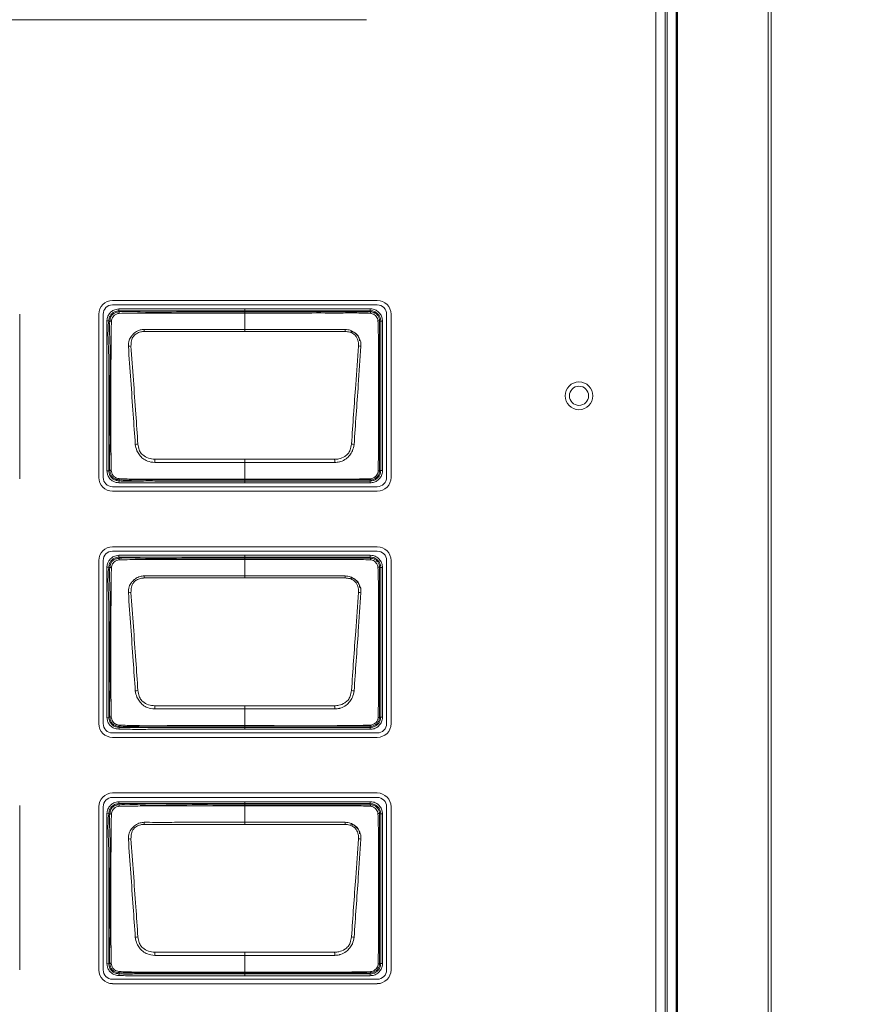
# Model space of a CAD drawing. Header units: millimetres. Extents: x 0 to 1118, y 0 to 864.
# Tile 36 of 139: x 376 to 388, y 191 to 204. Entities that reach past the tile are written whole.
import ezdxf

# ---------------------------------------------------------------- set-up
doc = ezdxf.new("R2010")
doc.units = ezdxf.units.MM
doc.styles.add('SLDTEXTSTYLE3', font='TXT', dxfattribs={"width": 0.605})
doc.dimstyles.new('SLDDIMSTYLE1', dxfattribs={"dimtxt": 3.175, "dimasz": 3.302, "dimexe": 0, "dimexo": 0.0625, "dimgap": 0.79375, "dimtad": 0, "dimtih": 1, "dimtoh": 1, "dimdec": 1, "dimlfac": 4, "dimrnd": 1e-09, "dimzin": 4, "dimdsep": 46, "dimtxsty": 'SLDTEXTSTYLE3', "dimsah": 1, "dimcen": 0.09, "dimadec": 0, "dimazin": 1, "dimtfac": 1, "dimtofl": 0, "dimtmove": 0, "dimatfit": 3, "dimfxl": 1, "dimfrac": 2, "dimtolj": 1, "dimtzin": 12, "dimarcsym": 0})

# ---------------------------------------------------------------- blocks, each defined once
blk = doc.blocks.new('_D_7')
at = {"color": 7, "linetype": 'Continuous', "lineweight": 0}
for p, q in [((386.352, 224.797), (430.841, 224.797)), ((429.241, 224.797), (429.241, 201.983)), ((429.241, 174.297), (429.241, 197.111)), ((386.352, 174.297), (430.841, 174.297))]:
    blk.add_line(p, q, dxfattribs=at)
for points in [[(429.241, 224.797), (428.733, 221.495), (429.749, 221.495)], [(429.241, 174.297), (429.749, 177.599), (428.733, 177.599)]]:
    blk.add_solid(points, dxfattribs=at)
at = {"color": 7, "linetype": 'Continuous', "lineweight": 0, "insert": (423.784, 201.203), "char_height": 3.175, "attachment_point": 1, "style": 'SLDTEXTSTYLE3'}
blk.add_mtext('202.0', dxfattribs=at)

msp = doc.modelspace()

# ---------------------------------------------------------------- linework, layer by layer
at = {"color": 9, "linetype": 'Continuous', "lineweight": 0}
for p, q in [((386.103, 173.963), (386.103, 225.131)), ((386.146, 225.131), (386.146, 173.963)), ((384.875, 224.63), (384.875, 174.464)), ((384.585, 174.58), (384.585, 224.514)), ((384.71, 224.547), (384.71, 174.547)), ((384.737, 174.547), (384.737, 224.547)), ((377.313, 200.157), (377.316, 200.133)), ((379.018, 200.158), (380.718, 200.158)), ((380.718, 200.133), (380.718, 200.158)), ((377.316, 200.133), (377.318, 200.117)), ((379.018, 200.117), (379.018, 200.133)), ((380.718, 200.133), (379.018, 200.133)), ((379.018, 199.879), (379.018, 200.101)), ((380.718, 200.117), (380.718, 200.133)), ((377.153, 199.997), (377.177, 199.994)), ((377.192, 199.992), (377.177, 199.994)), ((380.859, 199.992), (380.843, 199.992)), ((380.859, 197.967), (380.859, 199.992)), ((380.859, 199.992), (380.884, 199.992)), ((380.884, 199.992), (380.884, 197.967)), ((379.018, 199.851), (377.658, 199.851)), ((380.378, 199.851), (379.018, 199.851)), ((379.018, 198.12), (379.018, 198.077)), ((379.018, 197.85), (379.018, 198.077)), ((377.152, 197.962), (377.177, 197.965)), ((377.177, 197.965), (377.193, 197.967)), ((380.843, 197.967), (380.859, 197.967)), ((380.859, 197.967), (380.884, 197.967)), ((377.315, 197.803), (377.317, 197.828)), ((377.318, 197.843), (377.317, 197.828)), ((379.018, 197.85), (379.018, 197.842)), ((379.018, 197.842), (379.018, 197.826)), ((379.018, 197.826), (380.718, 197.826)), ((379.018, 197.801), (379.018, 197.826)), ((380.718, 197.801), (379.018, 197.801)), ((380.718, 197.826), (380.718, 197.842)), ((380.718, 197.826), (380.718, 197.801)), ((377.313, 196.82), (377.316, 196.795)), ((377.316, 196.795), (377.318, 196.78)), ((379.018, 196.82), (380.718, 196.82)), ((379.018, 196.78), (379.018, 196.795)), ((380.718, 196.795), (379.018, 196.795)), ((379.018, 196.541), (379.018, 196.764)), ((380.718, 196.795), (380.718, 196.82)), ((380.718, 196.78), (380.718, 196.795)), ((377.153, 196.66), (377.177, 196.657)), ((377.192, 196.655), (377.177, 196.657)), ((380.859, 196.655), (380.843, 196.655)), ((380.859, 194.63), (380.859, 196.655)), ((380.859, 196.655), (380.884, 196.655)), ((380.884, 196.655), (380.884, 194.63)), ((379.018, 196.513), (377.658, 196.513)), ((380.378, 196.513), (379.018, 196.513)), ((379.018, 194.782), (379.018, 194.739)), ((379.018, 194.513), (379.018, 194.739)), ((377.152, 194.625), (377.177, 194.628)), ((377.177, 194.628), (377.193, 194.629)), ((380.843, 194.63), (380.859, 194.63)), ((380.859, 194.63), (380.884, 194.63)), ((377.315, 194.466), (377.317, 194.49)), ((377.318, 194.506), (377.317, 194.49)), ((379.018, 194.513), (379.018, 194.504)), ((379.018, 194.504), (379.018, 194.489)), ((379.018, 194.489), (380.718, 194.489)), ((379.018, 194.464), (379.018, 194.489)), ((380.718, 194.464), (379.018, 194.464)), ((380.718, 194.489), (380.718, 194.504)), ((380.718, 194.489), (380.718, 194.464)), ((377.313, 193.482), (377.316, 193.458)), ((377.316, 193.458), (377.318, 193.442)), ((379.018, 193.483), (380.718, 193.483)), ((379.018, 193.442), (379.018, 193.458)), ((380.718, 193.458), (379.018, 193.458)), ((379.018, 193.204), (379.018, 193.426)), ((380.718, 193.458), (380.718, 193.483)), ((380.718, 193.442), (380.718, 193.458)), ((377.153, 193.322), (377.177, 193.319)), ((377.192, 193.317), (377.177, 193.319)), ((380.859, 193.317), (380.843, 193.317)), ((380.859, 191.292), (380.859, 193.317)), ((380.859, 193.317), (380.884, 193.317)), ((380.884, 193.317), (380.884, 191.292)), ((379.018, 193.176), (377.658, 193.176)), ((380.378, 193.176), (379.018, 193.176)), ((379.018, 191.445), (379.018, 191.402)), ((379.018, 191.175), (379.018, 191.402)), ((377.152, 191.287), (377.177, 191.29)), ((377.177, 191.29), (377.193, 191.292)), ((380.843, 191.292), (380.859, 191.292)), ((380.859, 191.292), (380.884, 191.292)), ((377.315, 191.128), (377.317, 191.153)), ((377.318, 191.168), (377.317, 191.153)), ((379.018, 191.175), (379.018, 191.167)), ((379.018, 191.167), (379.018, 191.151)), ((379.018, 191.151), (380.718, 191.151)), ((379.018, 191.126), (379.018, 191.151)), ((380.718, 191.126), (379.018, 191.126)), ((380.718, 191.151), (380.718, 191.167)), ((380.718, 191.151), (380.718, 191.126))]:
    msp.add_line(p, q, dxfattribs=at)
at = {"color": 7, "linetype": 'Continuous', "lineweight": 15}
for p, q in [((384.859, 224.68), (384.859, 174.414)), ((384.868, 174.413), (384.868, 224.681)), ((352.068, 204.074), (380.668, 204.074)), ((380.813, 200.271), (377.228, 200.271)), ((377.228, 200.211), (380.813, 200.211)), ((375.972, 197.857), (375.972, 200.085)), ((377.042, 200.085), (377.042, 197.875)), ((377.102, 197.875), (377.102, 200.085)), ((380.939, 200.085), (380.939, 197.875)), ((380.999, 197.875), (380.999, 200.085)), ((380.718, 197.842), (380.718, 197.842)), ((380.813, 197.749), (377.228, 197.749)), ((377.228, 197.688), (380.813, 197.688)), ((380.813, 196.936), (377.228, 196.936)), ((377.228, 196.876), (380.813, 196.876)), ((377.042, 196.75), (377.042, 194.54)), ((377.102, 194.54), (377.102, 196.75)), ((380.939, 196.75), (380.939, 194.54)), ((380.999, 194.54), (380.999, 196.75)), ((380.718, 194.504), (380.718, 194.504)), ((380.813, 194.414), (377.228, 194.414)), ((377.228, 194.353), (380.813, 194.353)), ((380.813, 193.601), (377.228, 193.601)), ((377.228, 193.541), (380.813, 193.541)), ((375.972, 191.205), (375.972, 193.432)), ((377.042, 193.415), (377.042, 191.205)), ((377.102, 191.205), (377.102, 193.415)), ((380.939, 193.415), (380.939, 191.205)), ((380.999, 191.205), (380.999, 193.415)), ((380.718, 191.167), (380.718, 191.167)), ((380.813, 191.079), (377.228, 191.079)), ((377.228, 191.018), (380.813, 191.018))]:
    msp.add_line(p, q, dxfattribs=at)
at = {"color": 9, "linetype": 'Continuous', "lineweight": 0, "flags": 128}
for points in [[(379.018, 200.133), (379.018, 200.133), (379.018, 200.135), (379.018, 200.137), (379.018, 200.14), (379.018, 200.144), (379.018, 200.148), (379.018, 200.153), (379.018, 200.158)], [(379.018, 200.133), (378.968, 200.133), (378.768, 200.133), (378.368, 200.133), (377.875, 200.133), (377.316, 200.133)], [(379.018, 200.117), (379.018, 200.117), (379.018, 200.116), (379.018, 200.115), (379.018, 200.113), (379.018, 200.111), (379.018, 200.108), (379.018, 200.105), (379.018, 200.101)], [(379.018, 199.879), (379.316, 199.879), (380.379, 199.879)], [(379.018, 199.879), (379.018, 199.876), (379.018, 199.873), (379.018, 199.869), (379.018, 199.866), (379.018, 199.862), (379.018, 199.859), (379.018, 199.855), (379.018, 199.851)], [(379.018, 198.077), (378.72, 198.077), (377.8, 198.077)], [(377.801, 198.12), (378.854, 198.12), (379.018, 198.12)], [(379.018, 198.12), (379.182, 198.12), (380.234, 198.12)], [(380.236, 198.077), (379.182, 198.077), (379.018, 198.077)], [(379.018, 196.795), (378.968, 196.795), (378.768, 196.795), (378.368, 196.795), (377.875, 196.795), (377.316, 196.795)], [(379.018, 196.795), (379.018, 196.796), (379.018, 196.797), (379.018, 196.8), (379.018, 196.803), (379.018, 196.806), (379.018, 196.811), (379.018, 196.815), (379.018, 196.82)], [(379.018, 196.78), (379.018, 196.78), (379.018, 196.779), (379.018, 196.777), (379.018, 196.776), (379.018, 196.773), (379.018, 196.771), (379.018, 196.767), (379.018, 196.764)], [(379.018, 196.541), (379.316, 196.541), (380.379, 196.541)], [(379.018, 196.541), (379.018, 196.538), (379.018, 196.535), (379.018, 196.532), (379.018, 196.528), (379.018, 196.525), (379.018, 196.521), (379.018, 196.517), (379.018, 196.513)], [(379.018, 194.739), (378.72, 194.739), (377.8, 194.739)], [(377.801, 194.782), (378.854, 194.782), (379.018, 194.782)], [(379.018, 194.782), (379.182, 194.782), (380.234, 194.782)], [(380.236, 194.739), (379.182, 194.739), (379.018, 194.739)], [(379.018, 193.458), (378.968, 193.458), (378.768, 193.458), (378.368, 193.458), (377.875, 193.458), (377.316, 193.458)], [(379.018, 193.458), (379.018, 193.458), (379.018, 193.46), (379.018, 193.462), (379.018, 193.465), (379.018, 193.469), (379.018, 193.473), (379.018, 193.478), (379.018, 193.483)], [(379.018, 193.442), (379.018, 193.442), (379.018, 193.441), (379.018, 193.44), (379.018, 193.438), (379.018, 193.436), (379.018, 193.433), (379.018, 193.43), (379.018, 193.426)], [(379.018, 193.204), (379.316, 193.204), (380.379, 193.204)], [(379.018, 193.204), (379.018, 193.201), (379.018, 193.198), (379.018, 193.194), (379.018, 193.191), (379.018, 193.187), (379.018, 193.184), (379.018, 193.18), (379.018, 193.176)], [(379.018, 191.402), (378.72, 191.402), (377.8, 191.402)], [(377.801, 191.445), (378.854, 191.445), (379.018, 191.445)], [(379.018, 191.445), (379.182, 191.445), (380.234, 191.445)], [(380.236, 191.402), (379.182, 191.402), (379.018, 191.402)]]:
    msp.add_lwpolyline(points, dxfattribs=at)
at = {"color": 7, "linetype": 'Continuous', "lineweight": 15}
for radius in [0.188, 0.13]:
    msp.add_circle((383.543, 198.98), radius, dxfattribs=at)
for centre, radius, start, end in [((377.228, 200.085), 0.186, 90, 180), ((377.228, 200.085), 0.126, 90, 180), ((380.813, 200.085), 0.186, 0, 90), ((380.813, 200.085), 0.126, 0, 90), ((380.449, 199.723), 0.125, 0, 90), ((380.827, 197.99), 0.028, 266.5102, 305.923), ((377.228, 197.875), 0.186, 180, 270), ((377.228, 197.875), 0.126, 180, 270), ((380.813, 197.875), 0.186, 270, 0), ((380.813, 197.875), 0.126, 270, 0), ((377.228, 196.75), 0.186, 90, 180), ((377.228, 196.75), 0.126, 90, 180), ((380.813, 196.75), 0.186, 0, 90), ((380.813, 196.75), 0.126, 0, 90), ((380.449, 196.386), 0.125, 0, 90), ((380.827, 194.652), 0.028, 266.5102, 305.923), ((377.228, 194.54), 0.186, 180, 270), ((377.228, 194.54), 0.126, 180, 270), ((380.813, 194.54), 0.186, 270, 0), ((380.813, 194.54), 0.126, 270, 0), ((377.228, 193.415), 0.186, 90, 180), ((377.228, 193.415), 0.126, 90, 180), ((380.813, 193.415), 0.186, 0, 90), ((380.813, 193.415), 0.126, 0, 90), ((380.449, 193.048), 0.125, 0, 90), ((380.827, 191.315), 0.028, 266.5102, 305.923), ((377.228, 191.205), 0.186, 180, 270), ((377.228, 191.205), 0.126, 180, 270), ((380.813, 191.205), 0.186, 270, 0), ((380.813, 191.205), 0.126, 270, 0)]:
    msp.add_arc(centre, radius, start, end, dxfattribs=at)
at = {"color": 9, "linetype": 'Continuous', "lineweight": 0}
for centre, radius, start, end in [((377.413, 200.11), 0.095, 175.7525, 188.1529), ((380.69, 200.099), 0.0341, 355.9657, 33.647), ((377.194, 199.863), 0.129, 81.4713, 90.8151), ((380.824, 199.962), 0.0357, 57.5203, 94.0755), ((370.044, 199.55), 7.62, 2.2639, 2.4746), ((387.992, 199.55), 7.62, 177.5254, 177.7361), ((377.491, 199.309), 0.346, 92.0728, 97.8935), ((380.545, 199.309), 0.346, 82.1068, 87.9275), ((377.663, 197.469), 0.862, 96.0692, 98.4295), ((380.372, 197.469), 0.862, 81.5706, 83.9309), ((407.347, 197.152), 29.562, 178.1235, 178.207), ((350.689, 197.152), 29.562, 1.793, 1.8765), ((377.194, 198.085), 0.118, 269.0666, 277.5531), ((377.364, 197.852), 0.0474, 173.3975, 191.0613), ((380.701, 197.856), 0.0218, 320.3934, 2.6813), ((377.413, 196.773), 0.095, 175.7525, 188.1529), ((380.69, 196.761), 0.0341, 355.9657, 33.647), ((377.194, 196.526), 0.129, 81.4713, 90.8151), ((380.824, 196.624), 0.0357, 57.5203, 94.0755), ((370.044, 196.212), 7.62, 2.2639, 2.4746), ((387.992, 196.212), 7.62, 177.5254, 177.7361), ((377.491, 195.971), 0.346, 92.0728, 97.8935), ((380.545, 195.971), 0.346, 82.1068, 87.9275), ((377.663, 194.131), 0.862, 96.0692, 98.4295), ((380.372, 194.131), 0.862, 81.5706, 83.9309), ((407.347, 193.814), 29.562, 178.1235, 178.207), ((350.689, 193.814), 29.562, 1.793, 1.8765), ((377.194, 194.748), 0.118, 269.0666, 277.5531), ((377.364, 194.515), 0.0474, 173.3975, 191.0613), ((380.701, 194.518), 0.0218, 320.3934, 2.6813), ((377.413, 193.435), 0.095, 175.7525, 188.1529), ((380.69, 193.424), 0.0341, 355.9657, 33.647), ((377.194, 193.188), 0.129, 81.4713, 90.8151), ((380.824, 193.287), 0.0357, 57.5203, 94.0755), ((370.044, 192.875), 7.62, 2.2639, 2.4746), ((387.992, 192.875), 7.62, 177.5254, 177.7361), ((377.491, 192.634), 0.346, 92.0728, 97.8935), ((380.545, 192.634), 0.346, 82.1068, 87.9275), ((377.663, 190.794), 0.862, 96.0692, 98.4295), ((380.372, 190.794), 0.862, 81.5706, 83.9309), ((407.347, 190.477), 29.562, 178.1235, 178.207), ((350.689, 190.477), 29.562, 1.793, 1.8765), ((377.194, 191.41), 0.118, 269.0666, 277.5531), ((377.364, 191.177), 0.0474, 173.3975, 191.0613), ((380.701, 191.181), 0.0218, 320.3934, 2.6813)]:
    msp.add_arc(centre, radius, start, end, dxfattribs=at)
for points, knots in [([(377.153, 199.997), (377.153, 200.002), (377.157, 200.028), (377.168, 200.07), (377.201, 200.115), (377.25, 200.147), (377.29, 200.154), (377.313, 200.157)], [0, 0, 0, 0, 0.058142, 0.312481, 0.516431, 0.720004, 1, 1, 1, 1]), ([(377.313, 200.157), (377.5, 200.158), (377.875, 200.158), (378.443, 200.158), (378.824, 200.158), (379.018, 200.158)], [0, 0, 0, 0, 0.329436, 0.658872, 1, 1, 1, 1]), ([(380.718, 200.158), (380.731, 200.157), (380.763, 200.155), (380.81, 200.134), (380.851, 200.096), (380.879, 200.046), (380.882, 200.01), (380.884, 199.992)], [0, 0, 0, 0, 0.151112, 0.365617, 0.580258, 0.795218, 1, 1, 1, 1]), ([(377.316, 200.133), (377.316, 200.133), (377.296, 200.13), (377.261, 200.124), (377.219, 200.096), (377.19, 200.058), (377.181, 200.021), (377.178, 199.999), (377.177, 199.994)], [0, 0, 0, 0, 0.00007, 0.287537, 0.483939, 0.679062, 0.936857, 1, 1, 1, 1]), ([(377.319, 200.097), (377.312, 200.096), (377.293, 200.092), (377.267, 200.082), (377.243, 200.063), (377.223, 200.034), (377.217, 200.008), (377.213, 199.991)], [0, 0, 0, 0, 0.127496, 0.353035, 0.515865, 0.679688, 1, 1, 1, 1]), ([(377.318, 200.117), (377.318, 200.117), (377.413, 200.128), (377.696, 200.106), (378.164, 200.121), (378.636, 200.117), (378.92, 200.117), (379.018, 200.117)], [0, 0, 0, 0, 0.000009, 0.168619, 0.498292, 0.827436, 1, 1, 1, 1]), ([(379.018, 200.101), (378.918, 200.101), (378.634, 200.101), (378.163, 200.101), (377.696, 200.102), (377.414, 200.098), (377.319, 200.097)], [0, 0, 0, 0, 0.1755, 0.501918, 0.831626, 1, 1, 1, 1]), ([(379.018, 200.117), (379.204, 200.117), (379.577, 200.117), (380.022, 200.117), (380.362, 200.117), (380.555, 200.117), (380.678, 200.117), (380.718, 200.117), (380.718, 200.117)], [0, 0, 0, 0, 0.329148, 0.658296, 0.784897, 0.928025, 0.999991, 1, 1, 1, 1]), ([(380.724, 200.096), (380.68, 200.098), (380.557, 200.103), (380.352, 200.101), (380.028, 200.102), (379.623, 200.101), (379.259, 200.101), (379.057, 200.101), (379.018, 200.101)], [0, 0, 0, 0, 0.0757391, 0.2176957, 0.3602525, 0.6454111, 0.930556, 1, 1, 1, 1]), ([(380.859, 199.992), (380.859, 199.992), (380.859, 200.007), (380.854, 200.038), (380.831, 200.08), (380.796, 200.112), (380.756, 200.13), (380.729, 200.132), (380.718, 200.133)], [0, 0, 0, 0, 0.000068, 0.204828, 0.419781, 0.634393, 0.848864, 1, 1, 1, 1]), ([(380.718, 200.117), (380.718, 200.117), (380.728, 200.117), (380.753, 200.114), (380.789, 200.098), (380.82, 200.069), (380.839, 200.033), (380.843, 200.005), (380.843, 199.992), (380.843, 199.992)], [0, 0, 0, 0, 0.000076, 0.159905, 0.374062, 0.588093, 0.794093, 0.999924, 1, 1, 1, 1]), ([(380.822, 199.998), (380.82, 200.007), (380.817, 200.027), (380.8, 200.055), (380.776, 200.077), (380.749, 200.092), (380.731, 200.095), (380.724, 200.096)], [0, 0, 0, 0, 0.190909, 0.406669, 0.631062, 0.851531, 1, 1, 1, 1]), ([(377.152, 197.962), (377.152, 198.162), (377.152, 198.521), (377.152, 199.039), (377.152, 199.518), (377.152, 199.837), (377.153, 199.997)], [0, 0, 0, 0, 0.294817, 0.528637, 0.764318, 1, 1, 1, 1]), ([(377.177, 199.994), (377.177, 199.994), (377.157, 199.836), (377.187, 199.515), (377.175, 199.039), (377.178, 198.522), (377.178, 198.164), (377.177, 197.965)], [0, 0, 0, 0, 0.000007, 0.235608, 0.471191, 0.70568, 1, 1, 1, 1]), ([(377.193, 197.967), (377.193, 197.967), (377.181, 198.067), (377.198, 198.268), (377.19, 198.666), (377.188, 199.146), (377.206, 199.62), (377.181, 199.899), (377.192, 199.992), (377.192, 199.992)], [0, 0, 0, 0, 0.0000074, 0.1491916, 0.296265, 0.5898432, 0.8605064, 0.9999926, 1, 1, 1, 1]), ([(377.213, 199.991), (377.212, 199.897), (377.208, 199.621), (377.206, 199.146), (377.207, 198.666), (377.207, 198.268), (377.209, 198.068), (377.21, 197.968)], [0, 0, 0, 0, 0.138888, 0.409935, 0.703873, 0.851045, 1, 1, 1, 1]), ([(377.443, 199.651), (377.445, 199.679), (377.447, 199.728), (377.475, 199.778), (377.505, 199.813), (377.541, 199.846), (377.596, 199.874), (377.639, 199.877), (377.657, 199.879)], [0, 0, 0, 0, 0.236036, 0.426179, 0.477737, 0.637251, 0.844602, 1, 1, 1, 1]), ([(377.658, 199.851), (377.642, 199.85), (377.604, 199.847), (377.554, 199.827), (377.507, 199.786), (377.48, 199.726), (377.479, 199.678), (377.478, 199.654)], [0, 0, 0, 0, 0.160648, 0.369005, 0.524127, 0.762874, 1, 1, 1, 1]), ([(377.657, 199.879), (377.706, 199.879), (377.856, 199.878), (378.104, 199.879), (378.406, 199.879), (378.71, 199.879), (378.915, 199.879), (379.018, 199.879)], [0, 0, 0, 0, 0.109645, 0.328736, 0.547827, 0.773914, 1, 1, 1, 1]), ([(380.557, 199.654), (380.558, 199.669), (380.558, 199.707), (380.542, 199.758), (380.517, 199.796), (380.485, 199.824), (380.44, 199.845), (380.398, 199.849), (380.378, 199.851)], [0, 0, 0, 0, 0.150039, 0.377629, 0.518715, 0.593819, 0.797701, 1, 1, 1, 1]), ([(380.379, 199.879), (380.402, 199.877), (380.449, 199.872), (380.497, 199.843), (380.534, 199.81), (380.566, 199.772), (380.584, 199.731), (380.592, 199.688), (380.592, 199.668), (380.592, 199.651)], [0, 0, 0, 0, 0.196953, 0.400474, 0.477525, 0.621985, 0.827103, 0.852197, 1, 1, 1, 1]), ([(377.537, 198.322), (377.527, 198.458), (377.507, 198.747), (377.475, 199.191), (377.454, 199.497), (377.443, 199.651)], [0, 0, 0, 0, 0.306049, 0.652529, 1, 1, 1, 1]), ([(377.478, 199.654), (377.489, 199.501), (377.511, 199.194), (377.543, 198.751), (377.563, 198.462), (377.572, 198.326)], [0, 0, 0, 0, 0.347304, 0.694424, 1, 1, 1, 1]), ([(380.464, 198.326), (380.473, 198.461), (380.492, 198.729), (380.523, 199.172), (380.545, 199.48), (380.557, 199.654)], [0, 0, 0, 0, 0.302974, 0.605825, 1, 1, 1, 1]), ([(380.592, 199.651), (380.58, 199.477), (380.559, 199.169), (380.527, 198.725), (380.508, 198.457), (380.499, 198.322)], [0, 0, 0, 0, 0.394267, 0.696552, 1, 1, 1, 1]), ([(377.8, 198.077), (377.766, 198.08), (377.708, 198.087), (377.649, 198.123), (377.614, 198.153), (377.586, 198.188), (377.551, 198.241), (377.542, 198.293), (377.537, 198.322)], [0, 0, 0, 0, 0.256994, 0.435753, 0.518339, 0.608051, 0.775867, 1, 1, 1, 1]), ([(377.572, 198.326), (377.576, 198.3), (377.583, 198.255), (377.61, 198.206), (377.651, 198.164), (377.713, 198.129), (377.772, 198.123), (377.801, 198.12)], [0, 0, 0, 0, 0.231465, 0.397413, 0.481538, 0.74157, 1, 1, 1, 1]), ([(380.234, 198.12), (380.254, 198.121), (380.302, 198.124), (380.366, 198.152), (380.42, 198.194), (380.452, 198.254), (380.459, 198.3), (380.464, 198.326)], [0, 0, 0, 0, 0.169426, 0.422531, 0.593644, 0.763575, 1, 1, 1, 1]), ([(380.499, 198.322), (380.493, 198.292), (380.484, 198.24), (380.442, 198.175), (380.39, 198.121), (380.338, 198.095), (380.284, 198.08), (380.258, 198.078), (380.236, 198.077)], [0, 0, 0, 0, 0.2290459, 0.4012066, 0.5780377, 0.7973627, 0.8335701, 1, 1, 1, 1]), ([(377.315, 197.803), (377.291, 197.806), (377.25, 197.811), (377.201, 197.846), (377.169, 197.888), (377.157, 197.929), (377.154, 197.954), (377.152, 197.962)], [0, 0, 0, 0, 0.276626, 0.489449, 0.702472, 0.894255, 1, 1, 1, 1]), ([(377.177, 197.965), (377.177, 197.965), (377.18, 197.943), (377.187, 197.906), (377.219, 197.864), (377.256, 197.838), (377.291, 197.83), (377.311, 197.828), (377.317, 197.828)], [0, 0, 0, 0, 0.000069, 0.304094, 0.511824, 0.715977, 0.924845, 1, 1, 1, 1]), ([(377.318, 197.843), (377.318, 197.843), (377.305, 197.844), (377.28, 197.847), (377.243, 197.863), (377.213, 197.893), (377.197, 197.93), (377.194, 197.956), (377.193, 197.967), (377.193, 197.967)], [0, 0, 0, 0, 0.000077, 0.197333, 0.387983, 0.604747, 0.83111, 0.999923, 1, 1, 1, 1]), ([(377.21, 197.968), (377.212, 197.958), (377.216, 197.936), (377.23, 197.905), (377.253, 197.881), (377.283, 197.864), (377.305, 197.86), (377.317, 197.858)], [0, 0, 0, 0, 0.189123, 0.39968, 0.5988293, 0.7719569, 1, 1, 1, 1]), ([(380.718, 197.826), (380.733, 197.828), (380.764, 197.831), (380.806, 197.854), (380.838, 197.889), (380.856, 197.929), (380.858, 197.956), (380.859, 197.967)], [0, 0, 0, 0, 0.204674, 0.419842, 0.63439, 0.848799, 1, 1, 1, 1]), ([(380.884, 197.967), (380.883, 197.954), (380.88, 197.922), (380.859, 197.875), (380.821, 197.834), (380.772, 197.806), (380.736, 197.803), (380.718, 197.801)], [0, 0, 0, 0, 0.151184, 0.365635, 0.580222, 0.795405, 1, 1, 1, 1]), ([(380.723, 197.857), (380.733, 197.859), (380.755, 197.863), (380.784, 197.882), (380.807, 197.908), (380.821, 197.935), (380.824, 197.954), (380.825, 197.962)], [0, 0, 0, 0, 0.197464, 0.427893, 0.636791, 0.855624, 1, 1, 1, 1]), ([(379.018, 197.801), (379.001, 197.801), (378.918, 197.801), (378.568, 197.801), (378.178, 197.801), (377.775, 197.802), (377.557, 197.8), (377.396, 197.802), (377.315, 197.803)], [0, 0, 0, 0, 0.0293566, 0.1467828, 0.6164876, 0.7155925, 0.8576233, 1, 1, 1, 1]), ([(377.317, 197.858), (377.391, 197.855), (377.608, 197.847), (377.968, 197.851), (378.399, 197.85), (378.748, 197.85), (378.955, 197.85), (379.018, 197.85)], [0, 0, 0, 0, 0.129882, 0.382749, 0.635797, 0.888846, 1, 1, 1, 1]), ([(377.317, 197.828), (377.317, 197.828), (377.397, 197.821), (377.558, 197.827), (377.88, 197.826), (378.244, 197.826), (378.65, 197.826), (378.895, 197.826), (379.018, 197.826)], [0, 0, 0, 0, 0.000009, 0.1411, 0.283602, 0.567928, 0.783964, 1, 1, 1, 1]), ([(379.018, 197.842), (378.83, 197.842), (378.456, 197.842), (377.962, 197.841), (377.584, 197.843), (377.391, 197.837), (377.318, 197.843), (377.318, 197.843)], [0, 0, 0, 0, 0.330742, 0.661483, 0.870168, 0.999991, 1, 1, 1, 1]), ([(379.018, 197.85), (379.051, 197.85), (379.218, 197.85), (379.651, 197.851), (380.186, 197.847), (380.588, 197.854), (380.723, 197.857)], [0, 0, 0, 0, 0.0586525, 0.2932626, 0.7624829, 1, 1, 1, 1]), ([(380.718, 197.842), (380.584, 197.842), (380.185, 197.842), (379.618, 197.842), (379.186, 197.842), (379.018, 197.842)], [0, 0, 0, 0, 0.235996, 0.704164, 1, 1, 1, 1]), ([(377.153, 196.66), (377.153, 196.664), (377.157, 196.69), (377.168, 196.732), (377.201, 196.777), (377.25, 196.81), (377.29, 196.816), (377.313, 196.82)], [0, 0, 0, 0, 0.058142, 0.312481, 0.516431, 0.720004, 1, 1, 1, 1]), ([(377.316, 196.795), (377.316, 196.795), (377.296, 196.793), (377.261, 196.786), (377.219, 196.759), (377.19, 196.721), (377.181, 196.684), (377.178, 196.661), (377.177, 196.657)], [0, 0, 0, 0, 0.00007, 0.287537, 0.483939, 0.679062, 0.936857, 1, 1, 1, 1]), ([(377.319, 196.759), (377.312, 196.758), (377.293, 196.754), (377.267, 196.744), (377.243, 196.726), (377.223, 196.696), (377.217, 196.67), (377.213, 196.653)], [0, 0, 0, 0, 0.127496, 0.353035, 0.515865, 0.679688, 1, 1, 1, 1]), ([(377.313, 196.82), (377.5, 196.82), (377.875, 196.82), (378.443, 196.82), (378.824, 196.82), (379.018, 196.82)], [0, 0, 0, 0, 0.329436, 0.658872, 1, 1, 1, 1]), ([(377.318, 196.78), (377.318, 196.78), (377.413, 196.791), (377.696, 196.768), (378.164, 196.784), (378.636, 196.779), (378.92, 196.78), (379.018, 196.78)], [0, 0, 0, 0, 0.000009, 0.168619, 0.498292, 0.827436, 1, 1, 1, 1]), ([(379.018, 196.764), (378.918, 196.764), (378.634, 196.764), (378.163, 196.764), (377.696, 196.765), (377.414, 196.761), (377.319, 196.759)], [0, 0, 0, 0, 0.1755, 0.501918, 0.831626, 1, 1, 1, 1]), ([(379.018, 196.78), (379.204, 196.78), (379.577, 196.78), (380.022, 196.78), (380.362, 196.78), (380.555, 196.78), (380.678, 196.78), (380.718, 196.78), (380.718, 196.78)], [0, 0, 0, 0, 0.329148, 0.658296, 0.784897, 0.928025, 0.999991, 1, 1, 1, 1]), ([(380.724, 196.759), (380.68, 196.76), (380.557, 196.765), (380.352, 196.764), (380.028, 196.764), (379.623, 196.764), (379.259, 196.764), (379.057, 196.764), (379.018, 196.764)], [0, 0, 0, 0, 0.0757391, 0.2176957, 0.3602525, 0.6454111, 0.930556, 1, 1, 1, 1]), ([(380.718, 196.82), (380.731, 196.819), (380.763, 196.817), (380.81, 196.796), (380.851, 196.758), (380.879, 196.709), (380.882, 196.672), (380.884, 196.655)], [0, 0, 0, 0, 0.151112, 0.365617, 0.580258, 0.795218, 1, 1, 1, 1]), ([(380.859, 196.655), (380.859, 196.655), (380.859, 196.67), (380.854, 196.701), (380.831, 196.742), (380.796, 196.775), (380.756, 196.793), (380.729, 196.794), (380.718, 196.795)], [0, 0, 0, 0, 0.000068, 0.204828, 0.419781, 0.634393, 0.848864, 1, 1, 1, 1]), ([(380.718, 196.78), (380.718, 196.78), (380.728, 196.78), (380.753, 196.777), (380.789, 196.761), (380.82, 196.732), (380.839, 196.695), (380.843, 196.668), (380.843, 196.655), (380.843, 196.655)], [0, 0, 0, 0, 0.000076, 0.159905, 0.374062, 0.588093, 0.794093, 0.999924, 1, 1, 1, 1]), ([(380.822, 196.66), (380.82, 196.669), (380.817, 196.69), (380.8, 196.717), (380.776, 196.74), (380.749, 196.755), (380.731, 196.758), (380.724, 196.759)], [0, 0, 0, 0, 0.190909, 0.406669, 0.631062, 0.851531, 1, 1, 1, 1]), ([(377.152, 194.625), (377.152, 194.825), (377.152, 195.183), (377.152, 195.702), (377.152, 196.18), (377.152, 196.5), (377.153, 196.66)], [0, 0, 0, 0, 0.294817, 0.528637, 0.764318, 1, 1, 1, 1]), ([(377.177, 196.657), (377.177, 196.657), (377.157, 196.498), (377.187, 196.178), (377.175, 195.701), (377.178, 195.184), (377.178, 194.827), (377.177, 194.628)], [0, 0, 0, 0, 0.000007, 0.235608, 0.471191, 0.70568, 1, 1, 1, 1]), ([(377.193, 194.629), (377.193, 194.629), (377.181, 194.73), (377.198, 194.93), (377.19, 195.328), (377.188, 195.809), (377.206, 196.283), (377.181, 196.561), (377.192, 196.655), (377.192, 196.655)], [0, 0, 0, 0, 0.0000074, 0.1491916, 0.296265, 0.5898432, 0.8605064, 0.9999926, 1, 1, 1, 1]), ([(377.213, 196.653), (377.212, 196.56), (377.208, 196.283), (377.206, 195.809), (377.207, 195.328), (377.207, 194.931), (377.209, 194.731), (377.21, 194.631)], [0, 0, 0, 0, 0.138888, 0.409935, 0.703873, 0.851045, 1, 1, 1, 1]), ([(377.443, 196.314), (377.445, 196.341), (377.447, 196.391), (377.475, 196.44), (377.505, 196.476), (377.541, 196.508), (377.596, 196.537), (377.639, 196.54), (377.657, 196.541)], [0, 0, 0, 0, 0.236036, 0.426179, 0.477737, 0.637251, 0.844602, 1, 1, 1, 1]), ([(377.658, 196.513), (377.642, 196.512), (377.604, 196.509), (377.554, 196.49), (377.507, 196.449), (377.48, 196.389), (377.479, 196.341), (377.478, 196.317)], [0, 0, 0, 0, 0.160648, 0.369005, 0.524127, 0.762874, 1, 1, 1, 1]), ([(377.657, 196.541), (377.706, 196.541), (377.856, 196.541), (378.104, 196.542), (378.406, 196.541), (378.71, 196.541), (378.915, 196.541), (379.018, 196.541)], [0, 0, 0, 0, 0.109645, 0.328736, 0.547827, 0.773914, 1, 1, 1, 1]), ([(380.557, 196.317), (380.558, 196.332), (380.558, 196.37), (380.542, 196.421), (380.517, 196.459), (380.485, 196.487), (380.44, 196.508), (380.398, 196.512), (380.378, 196.513)], [0, 0, 0, 0, 0.150039, 0.377629, 0.518715, 0.593819, 0.797701, 1, 1, 1, 1]), ([(380.379, 196.541), (380.402, 196.539), (380.449, 196.535), (380.497, 196.505), (380.534, 196.472), (380.566, 196.434), (380.584, 196.394), (380.592, 196.351), (380.592, 196.331), (380.592, 196.314)], [0, 0, 0, 0, 0.196953, 0.400474, 0.477525, 0.621985, 0.827103, 0.852197, 1, 1, 1, 1]), ([(377.537, 194.984), (377.527, 195.12), (377.507, 195.41), (377.475, 195.853), (377.454, 196.16), (377.443, 196.314)], [0, 0, 0, 0, 0.306049, 0.652529, 1, 1, 1, 1]), ([(377.478, 196.317), (377.489, 196.163), (377.511, 195.857), (377.543, 195.414), (377.563, 195.124), (377.572, 194.989)], [0, 0, 0, 0, 0.347304, 0.694424, 1, 1, 1, 1]), ([(380.464, 194.989), (380.473, 195.123), (380.492, 195.392), (380.523, 195.835), (380.545, 196.143), (380.557, 196.317)], [0, 0, 0, 0, 0.302974, 0.605825, 1, 1, 1, 1]), ([(380.592, 196.314), (380.58, 196.139), (380.559, 195.831), (380.527, 195.388), (380.508, 195.119), (380.499, 194.984)], [0, 0, 0, 0, 0.394267, 0.696552, 1, 1, 1, 1]), ([(377.8, 194.739), (377.766, 194.743), (377.708, 194.749), (377.649, 194.785), (377.614, 194.816), (377.586, 194.85), (377.551, 194.904), (377.542, 194.955), (377.537, 194.984)], [0, 0, 0, 0, 0.256994, 0.435753, 0.518339, 0.608051, 0.775867, 1, 1, 1, 1]), ([(377.572, 194.989), (377.576, 194.963), (377.583, 194.918), (377.61, 194.868), (377.651, 194.826), (377.713, 194.791), (377.772, 194.785), (377.801, 194.782)], [0, 0, 0, 0, 0.231465, 0.397413, 0.481538, 0.74157, 1, 1, 1, 1]), ([(380.234, 194.782), (380.254, 194.783), (380.302, 194.787), (380.366, 194.814), (380.42, 194.857), (380.452, 194.916), (380.459, 194.962), (380.464, 194.989)], [0, 0, 0, 0, 0.169426, 0.422531, 0.593644, 0.763575, 1, 1, 1, 1]), ([(380.499, 194.984), (380.493, 194.954), (380.484, 194.902), (380.442, 194.838), (380.39, 194.784), (380.338, 194.757), (380.284, 194.743), (380.258, 194.741), (380.236, 194.739)], [0, 0, 0, 0, 0.2290459, 0.4012066, 0.5780377, 0.7973627, 0.8335701, 1, 1, 1, 1]), ([(377.315, 194.466), (377.291, 194.468), (377.25, 194.473), (377.201, 194.508), (377.169, 194.55), (377.157, 194.592), (377.154, 194.616), (377.152, 194.625)], [0, 0, 0, 0, 0.276626, 0.489449, 0.702472, 0.894255, 1, 1, 1, 1]), ([(377.177, 194.628), (377.177, 194.628), (377.18, 194.606), (377.187, 194.568), (377.219, 194.527), (377.256, 194.5), (377.291, 194.493), (377.311, 194.491), (377.317, 194.49)], [0, 0, 0, 0, 0.000069, 0.304094, 0.511824, 0.715977, 0.924845, 1, 1, 1, 1]), ([(377.318, 194.506), (377.318, 194.506), (377.305, 194.507), (377.28, 194.51), (377.243, 194.525), (377.213, 194.555), (377.197, 194.593), (377.194, 194.619), (377.193, 194.629), (377.193, 194.629)], [0, 0, 0, 0, 0.000077, 0.197333, 0.387983, 0.604747, 0.83111, 0.999923, 1, 1, 1, 1]), ([(377.21, 194.631), (377.212, 194.62), (377.216, 194.598), (377.23, 194.567), (377.253, 194.544), (377.283, 194.527), (377.305, 194.523), (377.317, 194.52)], [0, 0, 0, 0, 0.189123, 0.39968, 0.5988293, 0.7719569, 1, 1, 1, 1]), ([(380.718, 194.489), (380.733, 194.49), (380.764, 194.493), (380.806, 194.516), (380.838, 194.552), (380.856, 194.592), (380.858, 194.618), (380.859, 194.63)], [0, 0, 0, 0, 0.204674, 0.419842, 0.63439, 0.848799, 1, 1, 1, 1]), ([(380.884, 194.63), (380.883, 194.616), (380.88, 194.585), (380.859, 194.538), (380.821, 194.496), (380.772, 194.469), (380.736, 194.465), (380.718, 194.464)], [0, 0, 0, 0, 0.151184, 0.365635, 0.580222, 0.795405, 1, 1, 1, 1]), ([(380.723, 194.519), (380.733, 194.521), (380.755, 194.526), (380.784, 194.545), (380.807, 194.57), (380.821, 194.598), (380.824, 194.617), (380.825, 194.624)], [0, 0, 0, 0, 0.197464, 0.427893, 0.636791, 0.855624, 1, 1, 1, 1]), ([(379.018, 194.464), (379.001, 194.464), (378.918, 194.464), (378.568, 194.464), (378.178, 194.463), (377.775, 194.464), (377.557, 194.462), (377.396, 194.464), (377.315, 194.466)], [0, 0, 0, 0, 0.0293566, 0.1467828, 0.6164876, 0.7155925, 0.8576233, 1, 1, 1, 1]), ([(377.317, 194.52), (377.391, 194.518), (377.608, 194.51), (377.968, 194.514), (378.399, 194.513), (378.748, 194.513), (378.955, 194.513), (379.018, 194.513)], [0, 0, 0, 0, 0.129882, 0.382749, 0.635797, 0.888846, 1, 1, 1, 1]), ([(377.317, 194.49), (377.317, 194.49), (377.397, 194.484), (377.558, 194.49), (377.88, 194.488), (378.244, 194.489), (378.65, 194.489), (378.895, 194.489), (379.018, 194.489)], [0, 0, 0, 0, 0.000009, 0.1411, 0.283602, 0.567928, 0.783964, 1, 1, 1, 1]), ([(379.018, 194.504), (378.83, 194.504), (378.456, 194.504), (377.962, 194.504), (377.584, 194.505), (377.391, 194.5), (377.318, 194.506), (377.318, 194.506)], [0, 0, 0, 0, 0.330742, 0.661483, 0.870168, 0.999991, 1, 1, 1, 1]), ([(379.018, 194.513), (379.051, 194.513), (379.218, 194.513), (379.651, 194.513), (380.186, 194.51), (380.588, 194.517), (380.723, 194.519)], [0, 0, 0, 0, 0.0586525, 0.2932626, 0.7624829, 1, 1, 1, 1]), ([(380.718, 194.504), (380.584, 194.504), (380.185, 194.504), (379.618, 194.504), (379.186, 194.504), (379.018, 194.504)], [0, 0, 0, 0, 0.235996, 0.704164, 1, 1, 1, 1]), ([(377.153, 193.322), (377.153, 193.327), (377.157, 193.353), (377.168, 193.395), (377.201, 193.44), (377.25, 193.472), (377.29, 193.479), (377.313, 193.482)], [0, 0, 0, 0, 0.058142, 0.312481, 0.516431, 0.720004, 1, 1, 1, 1]), ([(377.316, 193.458), (377.316, 193.458), (377.296, 193.455), (377.261, 193.449), (377.219, 193.421), (377.19, 193.383), (377.181, 193.346), (377.178, 193.324), (377.177, 193.319)], [0, 0, 0, 0, 0.00007, 0.287537, 0.483939, 0.679062, 0.936857, 1, 1, 1, 1]), ([(377.319, 193.422), (377.312, 193.421), (377.293, 193.417), (377.267, 193.407), (377.243, 193.388), (377.223, 193.359), (377.217, 193.333), (377.213, 193.316)], [0, 0, 0, 0, 0.127496, 0.353035, 0.515865, 0.679688, 1, 1, 1, 1]), ([(377.313, 193.482), (377.5, 193.483), (377.875, 193.483), (378.443, 193.483), (378.824, 193.483), (379.018, 193.483)], [0, 0, 0, 0, 0.329436, 0.658872, 1, 1, 1, 1]), ([(377.318, 193.442), (377.318, 193.442), (377.413, 193.453), (377.696, 193.431), (378.164, 193.446), (378.636, 193.442), (378.92, 193.442), (379.018, 193.442)], [0, 0, 0, 0, 0.000009, 0.168619, 0.498292, 0.827436, 1, 1, 1, 1]), ([(379.018, 193.426), (378.918, 193.426), (378.634, 193.426), (378.163, 193.426), (377.696, 193.427), (377.414, 193.423), (377.319, 193.422)], [0, 0, 0, 0, 0.1755, 0.501918, 0.831626, 1, 1, 1, 1]), ([(379.018, 193.442), (379.204, 193.442), (379.577, 193.442), (380.022, 193.442), (380.362, 193.442), (380.555, 193.442), (380.678, 193.442), (380.718, 193.442), (380.718, 193.442)], [0, 0, 0, 0, 0.329148, 0.658296, 0.784897, 0.928025, 0.999991, 1, 1, 1, 1]), ([(380.724, 193.421), (380.68, 193.423), (380.557, 193.428), (380.352, 193.426), (380.028, 193.427), (379.623, 193.426), (379.259, 193.426), (379.057, 193.426), (379.018, 193.426)], [0, 0, 0, 0, 0.0757391, 0.2176957, 0.3602525, 0.6454111, 0.930556, 1, 1, 1, 1]), ([(380.718, 193.483), (380.731, 193.482), (380.763, 193.48), (380.81, 193.459), (380.851, 193.421), (380.879, 193.371), (380.882, 193.335), (380.884, 193.317)], [0, 0, 0, 0, 0.151112, 0.365617, 0.580258, 0.795218, 1, 1, 1, 1]), ([(380.859, 193.317), (380.859, 193.317), (380.859, 193.332), (380.854, 193.363), (380.831, 193.405), (380.796, 193.437), (380.756, 193.455), (380.729, 193.457), (380.718, 193.458)], [0, 0, 0, 0, 0.000068, 0.204828, 0.419781, 0.634393, 0.848864, 1, 1, 1, 1]), ([(380.718, 193.442), (380.718, 193.442), (380.728, 193.442), (380.753, 193.439), (380.789, 193.423), (380.82, 193.394), (380.839, 193.358), (380.843, 193.33), (380.843, 193.317), (380.843, 193.317)], [0, 0, 0, 0, 0.000076, 0.159905, 0.374062, 0.588093, 0.794093, 0.999924, 1, 1, 1, 1]), ([(380.822, 193.323), (380.82, 193.332), (380.817, 193.352), (380.8, 193.38), (380.776, 193.402), (380.749, 193.417), (380.731, 193.42), (380.724, 193.421)], [0, 0, 0, 0, 0.190909, 0.406669, 0.631062, 0.851531, 1, 1, 1, 1]), ([(377.152, 191.287), (377.152, 191.487), (377.152, 191.846), (377.152, 192.364), (377.152, 192.843), (377.152, 193.162), (377.153, 193.322)], [0, 0, 0, 0, 0.294817, 0.528637, 0.764318, 1, 1, 1, 1]), ([(377.177, 193.319), (377.177, 193.319), (377.157, 193.161), (377.187, 192.84), (377.175, 192.364), (377.178, 191.847), (377.178, 191.489), (377.177, 191.29)], [0, 0, 0, 0, 0.000007, 0.235608, 0.471191, 0.70568, 1, 1, 1, 1]), ([(377.193, 191.292), (377.193, 191.292), (377.181, 191.392), (377.198, 191.593), (377.19, 191.991), (377.188, 192.471), (377.206, 192.945), (377.181, 193.224), (377.192, 193.317), (377.192, 193.317)], [0, 0, 0, 0, 0.000007, 0.149192, 0.296265, 0.589843, 0.860506, 0.999993, 1, 1, 1, 1]), ([(377.213, 193.316), (377.212, 193.222), (377.208, 192.946), (377.206, 192.471), (377.207, 191.991), (377.207, 191.593), (377.209, 191.393), (377.21, 191.293)], [0, 0, 0, 0, 0.138888, 0.409935, 0.703873, 0.851045, 1, 1, 1, 1]), ([(377.443, 192.976), (377.445, 193.004), (377.447, 193.053), (377.475, 193.103), (377.505, 193.138), (377.541, 193.171), (377.596, 193.199), (377.639, 193.202), (377.657, 193.204)], [0, 0, 0, 0, 0.236036, 0.426179, 0.477737, 0.637251, 0.844602, 1, 1, 1, 1]), ([(377.658, 193.176), (377.642, 193.175), (377.604, 193.172), (377.554, 193.152), (377.507, 193.111), (377.48, 193.051), (377.479, 193.003), (377.478, 192.979)], [0, 0, 0, 0, 0.160648, 0.369005, 0.524127, 0.762874, 1, 1, 1, 1]), ([(377.657, 193.204), (377.706, 193.204), (377.856, 193.203), (378.104, 193.204), (378.406, 193.204), (378.71, 193.204), (378.915, 193.204), (379.018, 193.204)], [0, 0, 0, 0, 0.109645, 0.328736, 0.547827, 0.773914, 1, 1, 1, 1]), ([(380.557, 192.979), (380.558, 192.994), (380.558, 193.032), (380.542, 193.083), (380.517, 193.121), (380.485, 193.149), (380.44, 193.17), (380.398, 193.174), (380.378, 193.176)], [0, 0, 0, 0, 0.150039, 0.377629, 0.518715, 0.593819, 0.797701, 1, 1, 1, 1]), ([(380.379, 193.204), (380.402, 193.202), (380.449, 193.197), (380.497, 193.168), (380.534, 193.135), (380.566, 193.097), (380.584, 193.056), (380.592, 193.013), (380.592, 192.993), (380.592, 192.976)], [0, 0, 0, 0, 0.196953, 0.400474, 0.477525, 0.621985, 0.827103, 0.852197, 1, 1, 1, 1]), ([(377.537, 191.647), (377.527, 191.783), (377.507, 192.072), (377.475, 192.516), (377.454, 192.822), (377.443, 192.976)], [0, 0, 0, 0, 0.306049, 0.652529, 1, 1, 1, 1]), ([(377.478, 192.979), (377.489, 192.826), (377.511, 192.519), (377.543, 192.076), (377.563, 191.787), (377.572, 191.651)], [0, 0, 0, 0, 0.347304, 0.694424, 1, 1, 1, 1]), ([(380.464, 191.651), (380.473, 191.786), (380.492, 192.054), (380.523, 192.497), (380.545, 192.805), (380.557, 192.979)], [0, 0, 0, 0, 0.302974, 0.605825, 1, 1, 1, 1]), ([(380.592, 192.976), (380.58, 192.802), (380.559, 192.494), (380.527, 192.05), (380.508, 191.782), (380.499, 191.647)], [0, 0, 0, 0, 0.394267, 0.696552, 1, 1, 1, 1]), ([(377.8, 191.402), (377.766, 191.405), (377.708, 191.412), (377.649, 191.448), (377.614, 191.478), (377.586, 191.513), (377.551, 191.566), (377.542, 191.618), (377.537, 191.647)], [0, 0, 0, 0, 0.256994, 0.435753, 0.518339, 0.608051, 0.775867, 1, 1, 1, 1]), ([(377.572, 191.651), (377.576, 191.625), (377.583, 191.58), (377.61, 191.531), (377.651, 191.489), (377.713, 191.454), (377.772, 191.448), (377.801, 191.445)], [0, 0, 0, 0, 0.231465, 0.397413, 0.481538, 0.74157, 1, 1, 1, 1]), ([(380.234, 191.445), (380.254, 191.446), (380.302, 191.449), (380.366, 191.477), (380.42, 191.519), (380.452, 191.579), (380.459, 191.625), (380.464, 191.651)], [0, 0, 0, 0, 0.169426, 0.422531, 0.593644, 0.763575, 1, 1, 1, 1]), ([(380.499, 191.647), (380.493, 191.617), (380.484, 191.565), (380.442, 191.5), (380.39, 191.446), (380.338, 191.42), (380.284, 191.405), (380.258, 191.403), (380.236, 191.402)], [0, 0, 0, 0, 0.2290459, 0.4012066, 0.5780377, 0.7973627, 0.8335701, 1, 1, 1, 1]), ([(377.315, 191.128), (377.291, 191.131), (377.25, 191.136), (377.201, 191.171), (377.169, 191.213), (377.157, 191.254), (377.154, 191.279), (377.152, 191.287)], [0, 0, 0, 0, 0.276626, 0.489449, 0.702472, 0.894255, 1, 1, 1, 1]), ([(377.177, 191.29), (377.177, 191.29), (377.18, 191.268), (377.187, 191.231), (377.219, 191.189), (377.256, 191.163), (377.291, 191.155), (377.311, 191.153), (377.317, 191.153)], [0, 0, 0, 0, 0.000069, 0.304094, 0.511824, 0.715977, 0.924845, 1, 1, 1, 1]), ([(377.318, 191.168), (377.318, 191.168), (377.305, 191.169), (377.28, 191.172), (377.243, 191.188), (377.213, 191.218), (377.197, 191.255), (377.194, 191.281), (377.193, 191.292), (377.193, 191.292)], [0, 0, 0, 0, 0.000077, 0.197333, 0.387983, 0.604747, 0.83111, 0.999923, 1, 1, 1, 1]), ([(377.21, 191.293), (377.212, 191.283), (377.216, 191.261), (377.23, 191.23), (377.253, 191.206), (377.283, 191.189), (377.305, 191.185), (377.317, 191.183)], [0, 0, 0, 0, 0.189123, 0.39968, 0.5988293, 0.7719569, 1, 1, 1, 1]), ([(380.718, 191.151), (380.733, 191.153), (380.764, 191.156), (380.806, 191.179), (380.838, 191.214), (380.856, 191.254), (380.858, 191.281), (380.859, 191.292)], [0, 0, 0, 0, 0.204674, 0.419842, 0.63439, 0.848799, 1, 1, 1, 1]), ([(380.884, 191.292), (380.883, 191.279), (380.88, 191.247), (380.859, 191.2), (380.821, 191.159), (380.772, 191.131), (380.736, 191.128), (380.718, 191.126)], [0, 0, 0, 0, 0.151184, 0.365635, 0.580222, 0.795405, 1, 1, 1, 1]), ([(380.723, 191.182), (380.733, 191.184), (380.755, 191.188), (380.784, 191.207), (380.807, 191.233), (380.821, 191.26), (380.824, 191.279), (380.825, 191.287)], [0, 0, 0, 0, 0.197464, 0.427893, 0.636791, 0.855624, 1, 1, 1, 1]), ([(379.018, 191.126), (379.001, 191.126), (378.918, 191.126), (378.568, 191.126), (378.178, 191.126), (377.775, 191.127), (377.557, 191.125), (377.396, 191.127), (377.315, 191.128)], [0, 0, 0, 0, 0.0293566, 0.1467828, 0.6164876, 0.7155925, 0.8576233, 1, 1, 1, 1]), ([(377.317, 191.183), (377.391, 191.18), (377.608, 191.172), (377.968, 191.176), (378.399, 191.175), (378.748, 191.175), (378.955, 191.175), (379.018, 191.175)], [0, 0, 0, 0, 0.129882, 0.382749, 0.635797, 0.888846, 1, 1, 1, 1]), ([(377.317, 191.153), (377.317, 191.153), (377.397, 191.146), (377.558, 191.152), (377.88, 191.151), (378.244, 191.151), (378.65, 191.151), (378.895, 191.151), (379.018, 191.151)], [0, 0, 0, 0, 0.000009, 0.1411, 0.283602, 0.567928, 0.783964, 1, 1, 1, 1]), ([(379.018, 191.167), (378.83, 191.167), (378.456, 191.167), (377.962, 191.166), (377.584, 191.168), (377.391, 191.162), (377.318, 191.168), (377.318, 191.168)], [0, 0, 0, 0, 0.330742, 0.661483, 0.870168, 0.999991, 1, 1, 1, 1]), ([(379.018, 191.175), (379.051, 191.175), (379.218, 191.175), (379.651, 191.176), (380.186, 191.172), (380.588, 191.179), (380.723, 191.182)], [0, 0, 0, 0, 0.0586525, 0.2932626, 0.7624829, 1, 1, 1, 1]), ([(380.718, 191.167), (380.584, 191.167), (380.185, 191.167), (379.618, 191.167), (379.186, 191.167), (379.018, 191.167)], [0, 0, 0, 0, 0.235996, 0.704164, 1, 1, 1, 1])]:
    msp.add_open_spline(points, degree=3, knots=knots, dxfattribs=at)
at = {"color": 7, "linetype": 'Continuous', "lineweight": 15}
for points, knots in [([(377.192, 199.992), (377.192, 199.992), (377.195, 200.011), (377.2, 200.043), (377.224, 200.08), (377.256, 200.104), (377.289, 200.114), (377.311, 200.117), (377.318, 200.117), (377.318, 200.117)], [0, 0, 0, 0, 0.000077, 0.292145, 0.481329, 0.668501, 0.889292, 0.999923, 1, 1, 1, 1]), ([(380.825, 197.962), (380.827, 198.068), (380.829, 198.281), (380.829, 198.703), (380.829, 199.12), (380.828, 199.483), (380.828, 199.686), (380.827, 199.841), (380.823, 199.944), (380.822, 199.998)], [0, 0, 0, 0, 0.157294, 0.312474, 0.622468, 0.772195, 0.847355, 0.921427, 1, 1, 1, 1]), ([(380.843, 199.992), (380.843, 199.992), (380.843, 199.941), (380.843, 199.839), (380.843, 199.686), (380.843, 199.483), (380.843, 199.12), (380.843, 198.703), (380.843, 198.283), (380.843, 198.071), (380.843, 197.967), (380.843, 197.967)], [0, 0, 0, 0, 0.000007, 0.075686, 0.15099, 0.226275, 0.376845, 0.688419, 0.844208, 0.999993, 1, 1, 1, 1]), ([(380.843, 197.967), (380.843, 197.967), (380.843, 197.956), (380.84, 197.932), (380.824, 197.896), (380.796, 197.866), (380.759, 197.846), (380.731, 197.842), (380.718, 197.842), (380.718, 197.842)], [0, 0, 0, 0, 0.000076, 0.162066, 0.372152, 0.585973, 0.793109, 0.999924, 1, 1, 1, 1]), ([(377.192, 196.655), (377.192, 196.655), (377.195, 196.674), (377.2, 196.705), (377.224, 196.743), (377.256, 196.766), (377.289, 196.776), (377.311, 196.779), (377.318, 196.78), (377.318, 196.78)], [0, 0, 0, 0, 0.000077, 0.292145, 0.481329, 0.668501, 0.889292, 0.999923, 1, 1, 1, 1]), ([(380.825, 194.624), (380.827, 194.731), (380.829, 194.943), (380.829, 195.365), (380.829, 195.783), (380.828, 196.146), (380.828, 196.349), (380.827, 196.503), (380.823, 196.607), (380.822, 196.66)], [0, 0, 0, 0, 0.157294, 0.312474, 0.622468, 0.772195, 0.847355, 0.921427, 1, 1, 1, 1]), ([(380.843, 196.655), (380.843, 196.655), (380.843, 196.604), (380.843, 196.501), (380.843, 196.349), (380.843, 196.146), (380.843, 195.783), (380.843, 195.365), (380.843, 194.945), (380.843, 194.734), (380.843, 194.63), (380.843, 194.63)], [0, 0, 0, 0, 0.000007, 0.075686, 0.15099, 0.226275, 0.376845, 0.688419, 0.844208, 0.999993, 1, 1, 1, 1]), ([(380.843, 194.63), (380.843, 194.63), (380.843, 194.619), (380.84, 194.595), (380.824, 194.559), (380.796, 194.528), (380.759, 194.509), (380.731, 194.504), (380.718, 194.504), (380.718, 194.504)], [0, 0, 0, 0, 0.000076, 0.162066, 0.372152, 0.585973, 0.793109, 0.999924, 1, 1, 1, 1]), ([(377.192, 193.317), (377.192, 193.317), (377.195, 193.336), (377.2, 193.368), (377.224, 193.405), (377.256, 193.429), (377.289, 193.439), (377.311, 193.442), (377.318, 193.442), (377.318, 193.442)], [0, 0, 0, 0, 0.000077, 0.292145, 0.481329, 0.668501, 0.889292, 0.999923, 1, 1, 1, 1]), ([(380.825, 191.287), (380.827, 191.393), (380.829, 191.606), (380.829, 192.028), (380.829, 192.445), (380.828, 192.808), (380.828, 193.011), (380.827, 193.166), (380.823, 193.269), (380.822, 193.323)], [0, 0, 0, 0, 0.157294, 0.312474, 0.622468, 0.772195, 0.847355, 0.921427, 1, 1, 1, 1]), ([(380.843, 193.317), (380.843, 193.317), (380.843, 193.266), (380.843, 193.164), (380.843, 193.011), (380.843, 192.808), (380.843, 192.445), (380.843, 192.028), (380.843, 191.608), (380.843, 191.396), (380.843, 191.292), (380.843, 191.292)], [0, 0, 0, 0, 0.000007, 0.075686, 0.15099, 0.226275, 0.376845, 0.688419, 0.844208, 0.999993, 1, 1, 1, 1]), ([(380.843, 191.292), (380.843, 191.292), (380.843, 191.281), (380.84, 191.257), (380.824, 191.221), (380.796, 191.191), (380.759, 191.171), (380.731, 191.167), (380.718, 191.167), (380.718, 191.167)], [0, 0, 0, 0, 0.000076, 0.162066, 0.372152, 0.585973, 0.793109, 0.999924, 1, 1, 1, 1])]:
    msp.add_open_spline(points, degree=3, knots=knots, dxfattribs=at)

# ---------------------------------------------------------------- dimensions: what is measured, and where the dimension line sits
at = {"color": 7, "linetype": 'Continuous', "lineweight": 0}
dim = msp.add_linear_dim(base=(429.241, 224.797), p1=(384.752, 174.297), p2=(384.752, 224.797), angle=90, dimstyle='SLDDIMSTYLE1', dxfattribs=at)
dim.commit()
dim.dimension.update_dxf_attribs({"geometry": '_D_7', "text_midpoint": (429.241, 199.547), "dimtype": 160})

doc.saveas('drawing.dxf')
